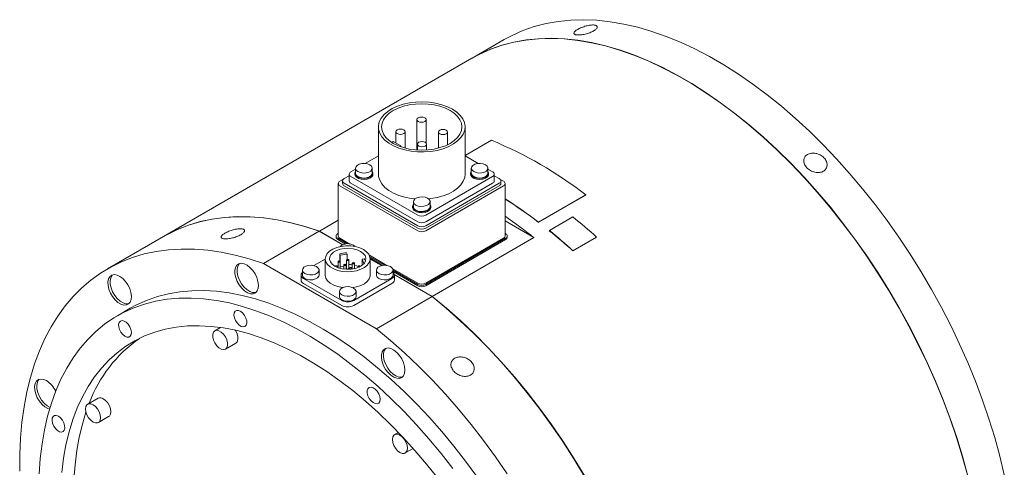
# Model space of a CAD drawing. Header units: millimetres. Extents: x 120 to 1570, y 61 to 1120.
# Tile 4 of 4: x 1071 to 1395, y 972 to 1120. Entities that reach past the tile are written whole.
import ezdxf

# ---------------------------------------------------------------- set-up
doc = ezdxf.new("R2010")
doc.units = ezdxf.units.MM
doc.header["$LTSCALE"] = 4

msp = doc.modelspace()

# ---------------------------------------------------------------- linework, layer by layer
at = {"color": 7, "linetype": 'Continuous', "lineweight": 15}
for p, q in [((1230.52, 1113.05), (1219.91, 1106.93)), ((1219.84, 1106.89), (1118.16, 1048.19)), ((1201.7, 1086.69), (1201.7, 1076.69)), ((1204.7, 1079.01), (1204.7, 1086.69)), ((1188.98, 1084.29), (1188.98, 1068.73)), ((1194.79, 1082.7), (1194.79, 1078.98)), ((1197.79, 1077.32), (1197.79, 1082.7)), ((1208.77, 1082.61), (1208.77, 1077.32)), ((1211.77, 1078.41), (1211.77, 1082.61)), ((1217.58, 1068.73), (1217.58, 1084.29)), ((1193.91, 1079.49), (1193.4, 1079.19)), ((1196.39, 1078.06), (1193.91, 1079.49)), ((1196.06, 1077.87), (1196.39, 1078.06)), ((1196.39, 1078.06), (1196.39, 1077.75)), ((1201.86, 1078.62), (1201.86, 1076.68)), ((1204.86, 1076.69), (1204.86, 1078.62)), ((1217.58, 1074.88), (1226.25, 1079.89)), ((1188.98, 1074.72), (1184.68, 1072.24)), ((1221.88, 1072.24), (1217.58, 1074.72)), ((1179.38, 1068.2), (1177.74, 1067.25)), ((1179.38, 1068.73), (1179.38, 1066.48)), ((1181.46, 1070.38), (1179.93, 1069.5)), ((1181.21, 1069.04), (1181.21, 1068.73)), ((1181.46, 1070.67), (1181.46, 1069.04)), ((1186.96, 1069.04), (1186.96, 1070.67)), ((1187.21, 1068.73), (1187.21, 1069.04)), ((1219.35, 1069.04), (1219.35, 1068.73)), ((1219.6, 1070.67), (1219.6, 1069.04)), ((1225.1, 1069.04), (1225.1, 1070.67)), ((1226.63, 1069.5), (1225.1, 1070.38)), ((1225.35, 1068.73), (1225.35, 1069.04)), ((1227.18, 1066.48), (1227.18, 1068.73)), ((1228.82, 1067.25), (1227.18, 1068.2)), ((1175.78, 1065.67), (1175.78, 1048.36)), ((1177.72, 1067.24), (1176.33, 1066.44)), ((1176.33, 1064.9), (1201.95, 1050.11)), ((1177.19, 1066.48), (1177.19, 1065.67)), ((1177.74, 1065.72), (1201.95, 1051.74)), ((1177.74, 1064.9), (1201.95, 1050.92)), ((1179.93, 1067.96), (1201.95, 1055.25)), ((1179.93, 1065.72), (1201.95, 1053.01)), ((1204.61, 1055.25), (1226.63, 1067.96)), ((1204.61, 1053.01), (1226.63, 1065.72)), ((1204.61, 1051.74), (1228.82, 1065.72)), ((1204.61, 1050.92), (1228.82, 1064.9)), ((1204.61, 1050.11), (1230.24, 1064.9)), ((1230.24, 1066.44), (1228.84, 1067.24)), ((1229.37, 1065.67), (1229.37, 1066.48)), ((1230.79, 1048.36), (1230.79, 1065.67)), ((1257.38, 1061.84), (1241.82, 1052.86)), ((1257.39, 1061.91), (1241.83, 1052.93)), ((1257.38, 1061.84), (1257.39, 1061.91)), ((1200.53, 1059.66), (1200.53, 1058.03)), ((1206.03, 1058.03), (1206.03, 1059.66)), ((1200.28, 1058.03), (1200.28, 1057.72)), ((1206.28, 1057.72), (1206.28, 1058.03)), ((1175.78, 1053.57), (1169.53, 1049.97)), ((1240.29, 1047.81), (1230.79, 1053.3)), ((1241.82, 1052.86), (1241.83, 1052.93)), ((1245.37, 1050.16), (1253.15, 1054.65)), ((1169.46, 1049.92), (1151.07, 1039.31)), ((1169.46, 1049.92), (1177.22, 1045.44)), ((1177.3, 1045.48), (1169.53, 1049.97)), ((1175.78, 1049.22), (1175.62, 1049.13)), ((1230.94, 1049.13), (1230.79, 1049.22)), ((1245.36, 1050.09), (1245.37, 1050.16)), ((1118.09, 1048.15), (1099.7, 1037.53)), ((1175.07, 1048.36), (1175.07, 1047.95)), ((1175.62, 1047.59), (1178.78, 1045.76)), ((1175.62, 1047.18), (1178.17, 1045.71)), ((1176.33, 1047.59), (1179.58, 1045.72)), ((1204.61, 1032.8), (1230.24, 1047.59)), ((1204.61, 1032.39), (1230.94, 1047.59)), ((1204.61, 1031.98), (1230.94, 1047.18)), ((1206.78, 1028.46), (1240.29, 1047.81)), ((1231.5, 1047.95), (1231.5, 1048.36)), ((1260.91, 1047.94), (1253.13, 1043.45)), ((1260.93, 1048.01), (1253.15, 1043.52)), ((1260.91, 1047.94), (1260.93, 1048.01)), ((1176.23, 1042.44), (1176.23, 1040.1)), ((1176.23, 1042.44), (1176.41, 1042.05)), ((1176.41, 1042.05), (1178.68, 1042.4)), ((1178.68, 1042.4), (1178.5, 1042.79)), ((1178.68, 1042.4), (1178.68, 1040.64)), ((1253.13, 1043.45), (1253.15, 1043.52)), ((1151.07, 1039.31), (1188.32, 1017.81)), ((1171.49, 1040.78), (1167.72, 1038.6)), ((1171.49, 1040.85), (1171.49, 1035.5)), ((1175.68, 1039.91), (1175.68, 1037.92)), ((1176.41, 1042.05), (1176.41, 1039.98)), ((1176.43, 1037.69), (1176.43, 1039.91)), ((1178.51, 1040.46), (1178.51, 1037.68)), ((1179.26, 1037.68), (1179.26, 1040.46)), ((1180.4, 1039.37), (1180.4, 1037.5)), ((1181.15, 1037.64), (1181.15, 1039.37)), ((1183.59, 1040.77), (1184.27, 1040.87)), ((1184.2, 1039.46), (1183.59, 1040.77)), ((1183.59, 1040.77), (1183.59, 1038.69)), ((1184.41, 1039.49), (1184.2, 1039.46)), ((1184.2, 1039.46), (1184.2, 1039.23)), ((1186.01, 1042), (1191.78, 1038.67)), ((1186.21, 1041.48), (1190.99, 1038.72)), ((1186.28, 1041.03), (1190.37, 1038.66)), ((1186.29, 1035.5), (1186.29, 1040.85)), ((1190.06, 1038.6), (1186.29, 1040.78)), ((1163.93, 1037.13), (1163.93, 1035.5)), ((1169.43, 1035.5), (1169.43, 1037.13)), ((1175.47, 1038.35), (1175.68, 1038.43)), ((1175.49, 1037.99), (1175.49, 1038.28)), ((1176.43, 1038.22), (1177.57, 1038.39)), ((1177.57, 1038.82), (1177.57, 1037.47)), ((1178.32, 1037.4), (1178.32, 1038.82)), ((1178.32, 1038.51), (1178.51, 1038.54)), ((1179.46, 1037.73), (1179.46, 1037.4)), ((1180.21, 1037.47), (1180.21, 1037.73)), ((1182.29, 1038.28), (1182.29, 1037.99)), ((1188.34, 1037.13), (1188.34, 1035.5)), ((1193.75, 1037.53), (1201.95, 1032.8)), ((1193.84, 1035.5), (1193.84, 1037.13)), ((1193.84, 1037.07), (1201.95, 1032.39)), ((1193.84, 1036.66), (1201.95, 1031.98)), ((1206.78, 1028.46), (1194.25, 1035.69)), ((1163.5, 1035.5), (1163.5, 1033.87)), ((1164.32, 1034.36), (1176.91, 1027.09)), ((1164.32, 1032.72), (1176.91, 1025.46)), ((1180.87, 1027.09), (1193.45, 1034.36)), ((1180.87, 1025.46), (1193.45, 1032.72)), ((1194.27, 1035.6), (1206.7, 1028.42)), ((1194.27, 1033.87), (1194.27, 1035.5)), ((1176.14, 1030.09), (1176.14, 1028.45)), ((1181.64, 1028.45), (1181.64, 1030.09)), ((1188.32, 1017.81), (1206.7, 1028.42)), ((1107.2, 1024.54), (1102.96, 1022.09)), ((1136.94, 1018.24), (1135.06, 1017.15)), ((1141.96, 1017.09), (1141.81, 1017.33)), ((1138.56, 1011.09), (1141.96, 1013.05)), ((1096.55, 994.91), (1093.16, 992.95)), ((1096.66, 986.89), (1100.05, 988.85)), ((1195.58, 983.66), (1194.32, 982.94)), ((1197.82, 976.88), (1200.45, 978.39))]:
    msp.add_line(p, q, dxfattribs=at)
at = {"color": 7, "linetype": 'Continuous', "lineweight": 15, "flags": 128}
for points in [[(1230.52, 1113.05), (1233.09, 1114.43), (1236.67, 1116.03), (1240.4, 1117.33), (1244.27, 1118.35), (1248.28, 1119.06), (1252.4, 1119.48), (1256.64, 1119.61), (1260.97, 1119.43), (1265.41, 1118.96), (1269.92, 1118.18), (1274.5, 1117.12), (1279.15, 1115.76), (1283.84, 1114.11), (1288.58, 1112.17), (1293.34, 1109.96), (1298.12, 1107.47), (1302.9, 1104.7), (1307.68, 1101.68), (1312.44, 1098.4), (1317.18, 1094.87), (1321.87, 1091.09), (1326.52, 1087.09), (1331.1, 1082.86), (1335.61, 1078.42), (1340.05, 1073.78), (1344.38, 1068.95), (1348.62, 1063.94), (1352.74, 1058.76), (1356.75, 1053.42), (1360.62, 1047.94), (1364.35, 1042.32), (1367.93, 1036.59), (1371.35, 1030.76), (1374.61, 1024.83), (1377.69, 1018.83), (1380.6, 1012.76), (1383.32, 1006.65), (1385.84, 1000.5), (1388.17, 994.33), (1390.29, 988.15), (1392.2, 981.98), (1393.89, 975.84), (1395.37, 969.73)], [(1219.84, 1106.89), (1222.42, 1108.27), (1226, 1109.86), (1229.73, 1111.17), (1233.6, 1112.18), (1237.6, 1112.9), (1241.72, 1113.32), (1245.96, 1113.44), (1250.3, 1113.27), (1254.73, 1112.79), (1259.24, 1112.02), (1263.83, 1110.95), (1268.47, 1109.59), (1273.17, 1107.94), (1277.9, 1106.01), (1282.66, 1103.79), (1287.44, 1101.3), (1292.22, 1098.54), (1297, 1095.52), (1301.77, 1092.23), (1306.5, 1088.7), (1311.19, 1084.93), (1315.84, 1080.93), (1320.42, 1076.7), (1324.94, 1072.26), (1329.37, 1067.62), (1333.71, 1062.79), (1337.94, 1057.77), (1342.07, 1052.59), (1346.07, 1047.26), (1349.94, 1041.77), (1353.67, 1036.16), (1357.25, 1030.43), (1360.67, 1024.59), (1363.93, 1018.67), (1367.02, 1012.66), (1369.92, 1006.6), (1372.64, 1000.48), (1375.16, 994.33), (1377.49, 988.16), (1379.61, 981.99), (1381.52, 975.82), (1383.22, 969.67)], [(1383.29, 969.71), (1381.59, 975.86), (1379.68, 982.03), (1377.56, 988.2), (1375.23, 994.37), (1372.71, 1000.52), (1369.99, 1006.64), (1367.09, 1012.71), (1364, 1018.71), (1360.74, 1024.64), (1357.32, 1030.47), (1353.74, 1036.2), (1350.01, 1041.81), (1346.14, 1047.3), (1342.14, 1052.63), (1338.01, 1057.82), (1333.78, 1062.83), (1329.44, 1067.66), (1325.01, 1072.3), (1320.49, 1076.74), (1315.91, 1080.97), (1311.26, 1084.97), (1306.57, 1088.74), (1301.84, 1092.27), (1297.07, 1095.56), (1292.3, 1098.58), (1287.51, 1101.34), (1282.73, 1103.83), (1277.97, 1106.05), (1273.24, 1107.99), (1268.54, 1109.63), (1263.9, 1110.99), (1259.31, 1112.06), (1254.8, 1112.83), (1250.37, 1113.31), (1246.03, 1113.48), (1241.79, 1113.36), (1237.67, 1112.94), (1233.67, 1112.22), (1229.8, 1111.21), (1226.07, 1109.91), (1222.49, 1108.31), (1219.91, 1106.93)], [(1213.39, 1090.12), (1211.73, 1090.95), (1209.87, 1091.61), (1207.86, 1092.11), (1205.74, 1092.42), (1203.56, 1092.54), (1201.37, 1092.47), (1199.23, 1092.2), (1197.18, 1091.75), (1195.28, 1091.13), (1193.57, 1090.34), (1192.08, 1089.41), (1190.85, 1088.37), (1189.92, 1087.22), (1189.3, 1086.01), (1189.01, 1084.76), (1189.05, 1083.5), (1189.42, 1082.25), (1190.12, 1081.05), (1191.13, 1079.93), (1192.43, 1078.91), (1193.97, 1078.02), (1195.74, 1077.27), (1197.68, 1076.69), (1199.76, 1076.28), (1201.92, 1076.07), (1204.1, 1076.04), (1206.27, 1076.21), (1208.37, 1076.57), (1210.35, 1077.11), (1212.17, 1077.82), (1213.77, 1078.68), (1215.13, 1079.67), (1216.22, 1080.76), (1217, 1081.95), (1217.45, 1083.18), (1217.58, 1084.44), (1217.37, 1085.7), (1216.83, 1086.93), (1215.97, 1088.09), (1214.82, 1089.16), (1213.39, 1090.12)], [(1212.65, 1089.69), (1211.07, 1090.47), (1209.3, 1091.1), (1207.38, 1091.56), (1205.36, 1091.84), (1203.28, 1091.93), (1201.21, 1091.84), (1199.19, 1091.56), (1197.27, 1091.1), (1195.49, 1090.47), (1193.91, 1089.69), (1192.56, 1088.78), (1191.48, 1087.76), (1190.68, 1086.65), (1190.2, 1085.48), (1190.03, 1084.29), (1190.2, 1083.09), (1190.68, 1081.92), (1191.48, 1080.81), (1192.56, 1079.79), (1193.91, 1078.88), (1195.49, 1078.1), (1197.27, 1077.47), (1199.19, 1077.01), (1201.21, 1076.73), (1203.28, 1076.64), (1205.36, 1076.73), (1207.38, 1077.01), (1209.3, 1077.47), (1211.07, 1078.1), (1212.65, 1078.88), (1214, 1079.79), (1215.09, 1080.81), (1215.88, 1081.92), (1216.37, 1083.09), (1216.53, 1084.29), (1216.37, 1085.48), (1215.88, 1086.65), (1215.09, 1087.76), (1214, 1088.78), (1212.65, 1089.69)], [(1204.26, 1087.3), (1203.78, 1087.49), (1203.2, 1087.55), (1202.63, 1087.49), (1202.14, 1087.3), (1201.82, 1087.02), (1201.7, 1086.69), (1201.82, 1086.36), (1202.14, 1086.08), (1202.63, 1085.89), (1203.2, 1085.82), (1203.78, 1085.89), (1204.26, 1086.08), (1204.59, 1086.36), (1204.7, 1086.69), (1204.59, 1087.02), (1204.26, 1087.3)], [(1197.35, 1083.31), (1196.87, 1083.5), (1196.29, 1083.57), (1195.72, 1083.5), (1195.23, 1083.31), (1194.91, 1083.03), (1194.79, 1082.7), (1194.91, 1082.37), (1195.23, 1082.09), (1195.72, 1081.9), (1196.29, 1081.83), (1196.87, 1081.9), (1197.35, 1082.09), (1197.68, 1082.37), (1197.79, 1082.7), (1197.68, 1083.03), (1197.35, 1083.31)], [(1211.33, 1083.22), (1210.85, 1083.41), (1210.27, 1083.47), (1209.7, 1083.41), (1209.21, 1083.22), (1208.89, 1082.94), (1208.77, 1082.61), (1208.89, 1082.27), (1209.21, 1081.99), (1209.7, 1081.81), (1210.27, 1081.74), (1210.85, 1081.81), (1211.33, 1081.99), (1211.66, 1082.27), (1211.77, 1082.61), (1211.66, 1082.94), (1211.33, 1083.22)], [(1204.42, 1079.23), (1203.94, 1079.42), (1203.36, 1079.48), (1202.79, 1079.42), (1202.3, 1079.23), (1201.98, 1078.95), (1201.86, 1078.62), (1201.98, 1078.29), (1202.3, 1078), (1202.79, 1077.82), (1203.36, 1077.75), (1203.94, 1077.82), (1204.42, 1078), (1204.75, 1078.29), (1204.86, 1078.62), (1204.75, 1078.95), (1204.42, 1079.23)], [(1186.16, 1071.8), (1185.37, 1072.11), (1184.45, 1072.26), (1183.5, 1072.21), (1182.63, 1071.97), (1181.96, 1071.58), (1181.56, 1071.08), (1181.47, 1070.54), (1181.72, 1070), (1182.27, 1069.55), (1183.05, 1069.23), (1183.97, 1069.09), (1184.92, 1069.14), (1185.79, 1069.37), (1186.46, 1069.76), (1186.87, 1070.26), (1186.95, 1070.81), (1186.7, 1071.34), (1186.16, 1071.8)], [(1224.3, 1071.8), (1223.52, 1072.11), (1222.59, 1072.26), (1221.64, 1072.21), (1220.78, 1071.97), (1220.1, 1071.58), (1219.7, 1071.08), (1219.61, 1070.54), (1219.86, 1070), (1220.41, 1069.55), (1221.19, 1069.23), (1222.11, 1069.09), (1223.07, 1069.14), (1223.93, 1069.37), (1224.61, 1069.76), (1225.01, 1070.26), (1225.09, 1070.81), (1224.85, 1071.34), (1224.3, 1071.8)], [(1181.46, 1069.73), (1181.42, 1069.67), (1181.21, 1069.11), (1181.34, 1068.55), (1181.77, 1068.03), (1182.47, 1067.63), (1183.36, 1067.38), (1184.34, 1067.31), (1185.3, 1067.43), (1186.15, 1067.72), (1186.79, 1068.15), (1187.15, 1068.69), (1187.19, 1069.25), (1186.96, 1069.73)], [(1181.21, 1068.73), (1181.34, 1068.24), (1181.77, 1067.72), (1182.47, 1067.32), (1183.36, 1067.07), (1184.34, 1067), (1185.3, 1067.12), (1186.15, 1067.41), (1186.79, 1067.84), (1187.15, 1068.37), (1187.21, 1068.73)], [(1181.46, 1069.04), (1181.47, 1068.9), (1181.72, 1068.37), (1182.27, 1067.92), (1183.05, 1067.6), (1183.97, 1067.46), (1184.92, 1067.51), (1185.79, 1067.74), (1186.46, 1068.13), (1186.87, 1068.63), (1186.96, 1069.04)], [(1188.98, 1068.73), (1189.05, 1067.94), (1189.42, 1066.7), (1190.12, 1065.5), (1191.13, 1064.38), (1192.43, 1063.36), (1193.97, 1062.46), (1195.74, 1061.72), (1197.68, 1061.13), (1199.76, 1060.73), (1201.03, 1060.58)], [(1205.53, 1060.58), (1206.27, 1060.66), (1208.37, 1061.02), (1210.35, 1061.55), (1212.17, 1062.26), (1213.77, 1063.12), (1215.13, 1064.11), (1216.22, 1065.21), (1217, 1066.39), (1217.45, 1067.63), (1217.58, 1068.73)], [(1219.35, 1068.73), (1219.48, 1068.24), (1219.91, 1067.72), (1220.61, 1067.32), (1221.5, 1067.07), (1222.48, 1067), (1223.44, 1067.12), (1224.29, 1067.41), (1224.93, 1067.84), (1225.29, 1068.37), (1225.35, 1068.73)], [(1219.6, 1069.73), (1219.56, 1069.67), (1219.36, 1069.11), (1219.48, 1068.55), (1219.91, 1068.03), (1220.61, 1067.63), (1221.5, 1067.38), (1222.48, 1067.31), (1223.44, 1067.43), (1224.29, 1067.72), (1224.93, 1068.15), (1225.29, 1068.69), (1225.33, 1069.25), (1225.1, 1069.73)], [(1219.6, 1069.04), (1219.61, 1068.9), (1219.86, 1068.37), (1220.41, 1067.92), (1221.19, 1067.6), (1222.11, 1067.46), (1223.07, 1067.51), (1223.93, 1067.74), (1224.61, 1068.13), (1225.01, 1068.63), (1225.1, 1069.04)], [(1200.53, 1058.72), (1200.49, 1058.66), (1200.29, 1058.1), (1200.41, 1057.54), (1200.84, 1057.03), (1201.54, 1056.62), (1202.43, 1056.37), (1203.41, 1056.3), (1204.37, 1056.42), (1205.22, 1056.71), (1205.86, 1057.14), (1206.22, 1057.68), (1206.26, 1058.25), (1206.03, 1058.72)], [(1205.23, 1060.79), (1204.44, 1061.1), (1203.52, 1061.25), (1202.57, 1061.2), (1201.71, 1060.96), (1201.03, 1060.58), (1200.63, 1060.08), (1200.54, 1059.53), (1200.79, 1058.99), (1201.34, 1058.54), (1202.12, 1058.23), (1203.04, 1058.08), (1203.99, 1058.13), (1204.86, 1058.36), (1205.54, 1058.75), (1205.94, 1059.25), (1206.02, 1059.8), (1205.78, 1060.34), (1205.23, 1060.79)], [(1200.28, 1057.72), (1200.41, 1057.23), (1200.84, 1056.71), (1201.54, 1056.31), (1202.43, 1056.06), (1203.41, 1055.99), (1204.37, 1056.11), (1205.22, 1056.4), (1205.86, 1056.83), (1206.22, 1057.37), (1206.28, 1057.72)], [(1200.53, 1058.03), (1200.54, 1057.89), (1200.79, 1057.36), (1201.34, 1056.91), (1202.12, 1056.59), (1203.04, 1056.45), (1203.99, 1056.5), (1204.86, 1056.73), (1205.54, 1057.12), (1205.94, 1057.62), (1206.03, 1058.03)], [(1118.09, 1048.15), (1119.16, 1048.75), (1122.68, 1050.47), (1126.35, 1051.9), (1130.17, 1053.04), (1134.12, 1053.89), (1138.2, 1054.44), (1142.4, 1054.69), (1146.7, 1054.64), (1151.1, 1054.29), (1155.58, 1053.64), (1160.15, 1052.69), (1164.77, 1051.46), (1169.46, 1049.92)], [(1169.53, 1049.97), (1164.84, 1051.5), (1160.22, 1052.74), (1155.65, 1053.68), (1151.17, 1054.33), (1146.77, 1054.68), (1142.47, 1054.73), (1138.27, 1054.48), (1134.19, 1053.93), (1130.24, 1053.09), (1126.42, 1051.95), (1122.75, 1050.51), (1119.23, 1048.79), (1118.16, 1048.19)], [(1070.72, 970.9), (1070.73, 976.43), (1070.98, 981.81), (1071.45, 987.04), (1072.15, 992.11), (1073.09, 997), (1074.24, 1001.7), (1075.63, 1006.2), (1077.23, 1010.49), (1079.05, 1014.56), (1081.08, 1018.39), (1083.31, 1021.99), (1085.76, 1025.34), (1088.39, 1028.44), (1091.22, 1031.27), (1094.23, 1033.84), (1097.42, 1036.13), (1100.78, 1038.13), (1104.3, 1039.86), (1107.97, 1041.29), (1111.79, 1042.43), (1115.74, 1043.28), (1119.82, 1043.82), (1124.01, 1044.07), (1128.31, 1044.02), (1132.71, 1043.67), (1137.2, 1043.03), (1141.76, 1042.08), (1146.39, 1040.84), (1151.07, 1039.31)], [(1184.12, 1043.87), (1182.87, 1044.45), (1181.44, 1044.86), (1179.89, 1045.08), (1178.29, 1045.11), (1176.72, 1044.93), (1175.25, 1044.57), (1173.95, 1044.03), (1172.88, 1043.34), (1172.09, 1042.54), (1171.62, 1041.65), (1171.49, 1040.73), (1171.71, 1039.82), (1172.26, 1038.95), (1173.12, 1038.17), (1174.25, 1037.52), (1175.6, 1037.02), (1177.1, 1036.7), (1178.69, 1036.58), (1180.28, 1036.65), (1181.81, 1036.92), (1183.2, 1037.38), (1184.4, 1038), (1185.33, 1038.75), (1185.96, 1039.59), (1186.26, 1040.5), (1186.22, 1041.42), (1185.83, 1042.32), (1185.12, 1043.15), (1184.12, 1043.87)], [(1183.13, 1043.3), (1181.99, 1043.81), (1180.67, 1044.15), (1179.25, 1044.31), (1177.81, 1044.25), (1176.43, 1044.01), (1175.19, 1043.57), (1174.16, 1042.98), (1173.42, 1042.27), (1172.99, 1041.47), (1172.9, 1040.64), (1173.16, 1039.82), (1173.75, 1039.06), (1174.64, 1038.4), (1175.78, 1037.88), (1177.1, 1037.54), (1178.53, 1037.39), (1179.97, 1037.44), (1181.35, 1037.69), (1182.59, 1038.12), (1183.61, 1038.71), (1184.36, 1039.43), (1184.79, 1040.22), (1184.88, 1041.06), (1184.62, 1041.88), (1184.02, 1042.64), (1183.13, 1043.3)], [(1148.91, 1034.64), (1148.32, 1035.88), (1147.55, 1037.02), (1146.66, 1037.99), (1145.7, 1038.74), (1144.73, 1039.2), (1143.81, 1039.36), (1143, 1039.21), (1142.34, 1038.75), (1141.89, 1038.01), (1141.67, 1037.04), (1141.69, 1035.91), (1141.95, 1034.67), (1142.44, 1033.42), (1143.12, 1032.22), (1143.96, 1031.15), (1144.89, 1030.29), (1145.86, 1029.68), (1146.82, 1029.36), (1147.69, 1029.36), (1148.43, 1029.67), (1148.98, 1030.27), (1149.32, 1031.13), (1149.43, 1032.19), (1149.28, 1033.39), (1148.91, 1034.64)], [(1143.16, 1039.27), (1143.05, 1039.16), (1142.6, 1038.42), (1142.38, 1037.45), (1142.4, 1036.32), (1142.66, 1035.08), (1143.15, 1033.82), (1143.83, 1032.63), (1144.66, 1031.56), (1145.6, 1030.7), (1146.57, 1030.09), (1147.52, 1029.77), (1148.4, 1029.77), (1148.62, 1029.82)], [(1176.32, 1040.06), (1176.2, 1040.11), (1176.06, 1040.13), (1175.91, 1040.11), (1175.79, 1040.06), (1175.71, 1039.99), (1175.68, 1039.91), (1175.71, 1039.83), (1175.79, 1039.76), (1175.91, 1039.71), (1176.06, 1039.69), (1176.2, 1039.71), (1176.32, 1039.76), (1176.4, 1039.83), (1176.43, 1039.91), (1176.4, 1039.99), (1176.32, 1040.06)], [(1178.21, 1038.97), (1178.09, 1039.02), (1177.94, 1039.04), (1177.8, 1039.02), (1177.68, 1038.97), (1177.6, 1038.9), (1177.57, 1038.82), (1177.6, 1038.74), (1177.68, 1038.67), (1177.8, 1038.62), (1177.94, 1038.6), (1178.09, 1038.62), (1178.21, 1038.67), (1178.29, 1038.74), (1178.32, 1038.82), (1178.29, 1038.9), (1178.21, 1038.97)], [(1179.15, 1040.61), (1179.03, 1040.66), (1178.89, 1040.67), (1178.74, 1040.66), (1178.62, 1040.61), (1178.54, 1040.54), (1178.51, 1040.46), (1178.54, 1040.37), (1178.62, 1040.3), (1178.74, 1040.26), (1178.89, 1040.24), (1179.03, 1040.26), (1179.15, 1040.3), (1179.23, 1040.37), (1179.26, 1040.46), (1179.23, 1040.54), (1179.15, 1040.61)], [(1181.04, 1039.52), (1180.92, 1039.57), (1180.78, 1039.58), (1180.63, 1039.57), (1180.51, 1039.52), (1180.43, 1039.45), (1180.4, 1039.37), (1180.43, 1039.28), (1180.51, 1039.21), (1180.63, 1039.17), (1180.78, 1039.15), (1180.92, 1039.17), (1181.04, 1039.21), (1181.12, 1039.28), (1181.15, 1039.37), (1181.12, 1039.45), (1181.04, 1039.52)], [(1163.93, 1036.36), (1163.71, 1036.12), (1163.55, 1035.81), (1163.5, 1035.5), (1163.55, 1035.18), (1163.71, 1034.88), (1163.97, 1034.6), (1164.32, 1034.36)], [(1168.63, 1038.26), (1167.85, 1038.57), (1166.92, 1038.71), (1165.97, 1038.67), (1165.11, 1038.43), (1164.43, 1038.04), (1164.03, 1037.54), (1163.94, 1036.99), (1164.19, 1036.46), (1164.74, 1036.01), (1165.52, 1035.69), (1166.44, 1035.55), (1167.39, 1035.6), (1168.26, 1035.83), (1168.94, 1036.22), (1169.34, 1036.72), (1169.42, 1037.27), (1169.18, 1037.8), (1168.63, 1038.26)], [(1175.38, 1038.43), (1175.26, 1038.48), (1175.11, 1038.49), (1174.97, 1038.48), (1174.85, 1038.43), (1174.77, 1038.36), (1174.75, 1038.34)], [(1175.28, 1038.08), (1175.38, 1038.12), (1175.46, 1038.19), (1175.49, 1038.28), (1175.46, 1038.36), (1175.38, 1038.43)], [(1178.51, 1037.68), (1178.54, 1037.6), (1178.62, 1037.53), (1178.74, 1037.48), (1178.89, 1037.46), (1179.03, 1037.48), (1179.15, 1037.53), (1179.23, 1037.6), (1179.26, 1037.68), (1179.26, 1037.68)], [(1180.1, 1037.88), (1179.98, 1037.93), (1179.83, 1037.95), (1179.69, 1037.93), (1179.57, 1037.88), (1179.49, 1037.81), (1179.46, 1037.73), (1179.49, 1037.65), (1179.57, 1037.58), (1179.69, 1037.53), (1179.83, 1037.51), (1179.98, 1037.53), (1180.1, 1037.58), (1180.18, 1037.65), (1180.21, 1037.73), (1180.18, 1037.81), (1180.1, 1037.88)], [(1181.15, 1038.71), (1181.89, 1038.5), (1182.31, 1038.35)], [(1182.93, 1038.43), (1182.81, 1038.48), (1182.66, 1038.49), (1182.52, 1038.48), (1182.4, 1038.43), (1182.32, 1038.36), (1182.29, 1038.28), (1182.32, 1038.19), (1182.4, 1038.12), (1182.5, 1038.08)], [(1183.02, 1038.34), (1183.01, 1038.36), (1182.93, 1038.43)], [(1193.04, 1038.26), (1192.25, 1038.57), (1191.33, 1038.71), (1190.38, 1038.67), (1189.51, 1038.43), (1188.84, 1038.04), (1188.44, 1037.54), (1188.35, 1036.99), (1188.6, 1036.46), (1189.15, 1036.01), (1189.93, 1035.69), (1190.85, 1035.55), (1191.8, 1035.6), (1192.67, 1035.83), (1193.34, 1036.22), (1193.75, 1036.72), (1193.83, 1037.27), (1193.58, 1037.8), (1193.04, 1038.26)], [(1193.45, 1034.36), (1193.8, 1034.6), (1194.06, 1034.88), (1194.22, 1035.18), (1194.27, 1035.5), (1194.22, 1035.81), (1194.06, 1036.12), (1193.84, 1036.36)], [(1105.64, 1033.37), (1104.74, 1034.32), (1103.78, 1035.04), (1102.81, 1035.49), (1101.89, 1035.62), (1101.09, 1035.44), (1100.46, 1034.96), (1100.02, 1034.2), (1099.82, 1033.21), (1099.86, 1032.07), (1100.14, 1030.83), (1100.65, 1029.57), (1101.34, 1028.38), (1102.19, 1027.33), (1103.13, 1026.49), (1104.1, 1025.9), (1105.05, 1025.61), (1105.91, 1025.63), (1106.64, 1025.97), (1107.18, 1026.59), (1107.5, 1027.47), (1107.58, 1028.55), (1107.42, 1029.75), (1107.02, 1031.01), (1106.42, 1032.24), (1105.64, 1033.37)], [(1101.32, 1035.53), (1101.16, 1035.36), (1100.73, 1034.61), (1100.53, 1033.62), (1100.57, 1032.47), (1100.85, 1031.23), (1101.35, 1029.98), (1102.05, 1028.79), (1102.9, 1027.74), (1103.83, 1026.89), (1104.81, 1026.31), (1105.76, 1026.02), (1106.62, 1026.04), (1106.78, 1026.08)], [(1163.93, 1035.5), (1163.94, 1035.36), (1164.19, 1034.83), (1164.74, 1034.38), (1165.52, 1034.06), (1166.44, 1033.92), (1167.39, 1033.97), (1168.26, 1034.2), (1168.94, 1034.59), (1169.34, 1035.09), (1169.43, 1035.5)], [(1171.49, 1035.5), (1171.49, 1035.38), (1171.71, 1034.47), (1172.26, 1033.6), (1173.12, 1032.82), (1174.25, 1032.17), (1175.6, 1031.67), (1177.1, 1031.35), (1177.2, 1031.34)], [(1180.58, 1031.34), (1181.81, 1031.58), (1183.2, 1032.03), (1184.4, 1032.65), (1185.33, 1033.4), (1185.96, 1034.25), (1186.26, 1035.15), (1186.29, 1035.5)], [(1188.34, 1035.5), (1188.35, 1035.36), (1188.6, 1034.83), (1189.15, 1034.38), (1189.93, 1034.06), (1190.85, 1033.92), (1191.8, 1033.97), (1192.67, 1034.2), (1193.34, 1034.59), (1193.75, 1035.09), (1193.84, 1035.5)], [(1107.2, 1024.54), (1109.22, 1025.64), (1112.59, 1027.16), (1116.11, 1028.39), (1119.77, 1029.33), (1123.56, 1029.98), (1127.47, 1030.33), (1131.49, 1030.38), (1135.61, 1030.14), (1139.82, 1029.59), (1144.1, 1028.75), (1148.46, 1027.62), (1152.87, 1026.2), (1157.32, 1024.49), (1161.8, 1022.5), (1166.31, 1020.23), (1170.82, 1017.69), (1175.34, 1014.89), (1179.83, 1011.83), (1184.3, 1008.52), (1188.73, 1004.97), (1193.12, 1001.18), (1197.44, 997.18), (1201.69, 992.96), (1205.85, 988.55), (1209.92, 983.95), (1213.89, 979.17), (1217.74, 974.22), (1221.47, 969.13)], [(1180.83, 1031.21), (1180.05, 1031.53), (1179.13, 1031.67), (1178.18, 1031.62), (1177.31, 1031.39), (1176.63, 1031), (1176.23, 1030.5), (1176.15, 1029.95), (1176.4, 1029.42), (1176.94, 1028.96), (1177.73, 1028.65), (1178.65, 1028.51), (1179.6, 1028.55), (1180.46, 1028.79), (1181.14, 1029.18), (1181.54, 1029.68), (1181.63, 1030.23), (1181.38, 1030.76), (1180.83, 1031.21)], [(1077.18, 970.01), (1077.53, 975.01), (1078.1, 979.84), (1078.9, 984.51), (1079.93, 988.99), (1081.18, 993.28), (1082.66, 997.36), (1084.34, 1001.22), (1086.24, 1004.85), (1088.35, 1008.25), (1090.65, 1011.4), (1093.16, 1014.29), (1095.85, 1016.93), (1098.72, 1019.29), (1101.77, 1021.38), (1104.98, 1023.19), (1108.35, 1024.71), (1111.87, 1025.94), (1115.53, 1026.88), (1119.32, 1027.53), (1123.23, 1027.88), (1127.25, 1027.93), (1131.37, 1027.69), (1135.58, 1027.14), (1139.86, 1026.31), (1144.22, 1025.17), (1148.62, 1023.75), (1153.08, 1022.04), (1157.56, 1020.05), (1162.07, 1017.78), (1166.58, 1015.24), (1171.09, 1012.44), (1175.59, 1009.38), (1180.06, 1006.07), (1184.49, 1002.52), (1188.87, 998.73), (1193.2, 994.73), (1197.44, 990.52), (1201.61, 986.1), (1205.68, 981.5), (1209.65, 976.72), (1213.5, 971.77)], [(1176.14, 1028.45), (1176.15, 1028.32), (1176.4, 1027.78), (1176.94, 1027.33), (1177.73, 1027.02), (1178.65, 1026.87), (1179.6, 1026.92), (1180.46, 1027.15), (1181.14, 1027.54), (1181.54, 1028.04), (1181.64, 1028.45)], [(1206.7, 1028.42), (1211.39, 1024.55), (1216.01, 1020.44), (1220.58, 1016.12), (1225.06, 1011.59), (1229.46, 1006.86), (1233.76, 1001.94), (1237.96, 996.85), (1242.04, 991.59), (1245.99, 986.18), (1249.81, 980.64), (1253.48, 974.96), (1257, 969.18)], [(1257.07, 969.22), (1253.55, 975), (1249.88, 980.68), (1246.06, 986.22), (1242.11, 991.63), (1238.03, 996.89), (1233.83, 1001.98), (1229.53, 1006.9), (1225.13, 1011.63), (1220.65, 1016.16), (1216.08, 1020.48), (1211.46, 1024.59), (1206.78, 1028.46)], [(1145.33, 1021.32), (1144.88, 1022.2), (1144.29, 1022.97), (1143.61, 1023.54), (1142.91, 1023.85), (1142.28, 1023.87), (1141.78, 1023.6), (1141.47, 1023.06), (1141.37, 1022.32), (1141.5, 1021.45), (1141.85, 1020.55), (1142.38, 1019.71), (1143.03, 1019.04), (1143.72, 1018.59), (1144.4, 1018.42), (1144.97, 1018.55), (1145.38, 1018.96), (1145.59, 1019.61), (1145.57, 1020.43), (1145.33, 1021.32)], [(1106.51, 1019.27), (1105.86, 1019.93), (1105.16, 1020.35), (1104.49, 1020.5), (1103.93, 1020.35), (1103.53, 1019.91), (1103.34, 1019.25), (1103.38, 1018.42), (1103.65, 1017.52), (1104.1, 1016.65), (1104.71, 1015.89), (1105.39, 1015.34), (1106.09, 1015.06), (1106.71, 1015.06), (1107.2, 1015.36), (1107.49, 1015.91), (1107.57, 1016.67), (1107.42, 1017.55), (1107.05, 1018.44), (1106.51, 1019.27)], [(1208.58, 968.54), (1204.85, 973.23), (1201.01, 977.75), (1197.07, 982.1), (1193.04, 986.24), (1188.93, 990.19), (1184.75, 993.91), (1180.52, 997.41), (1176.25, 1000.68), (1171.94, 1003.69), (1167.62, 1006.46), (1163.29, 1008.95), (1158.96, 1011.18), (1154.66, 1013.14), (1150.39, 1014.81), (1146.15, 1016.2), (1141.98, 1017.29), (1137.87, 1018.09), (1133.83, 1018.6), (1129.89, 1018.81), (1126.05, 1018.72), (1122.32, 1018.34), (1118.71, 1017.66), (1115.24, 1016.68), (1111.9, 1015.42), (1108.72, 1013.86), (1105.7, 1012.02), (1102.85, 1009.91), (1100.18, 1007.52), (1097.69, 1004.86), (1095.39, 1001.95), (1093.3, 998.79), (1091.4, 995.39), (1089.72, 991.75), (1088.25, 987.9), (1087, 983.83), (1085.97, 979.57), (1085.17, 975.12), (1084.6, 970.49)], [(1138.56, 1015.13), (1137.94, 1016.02), (1137.2, 1016.72), (1136.42, 1017.16), (1135.69, 1017.31), (1135.06, 1017.15), (1134.61, 1016.69), (1134.37, 1015.98), (1134.37, 1015.08), (1134.61, 1014.09), (1135.06, 1013.11), (1135.69, 1012.22), (1136.42, 1011.52), (1137.2, 1011.07), (1137.94, 1010.92), (1138.56, 1011.09), (1139.02, 1011.55), (1139.26, 1012.26), (1139.26, 1013.15), (1139.02, 1014.14), (1138.56, 1015.13)], [(1141.96, 1013.05), (1141.96, 1013.05), (1142.41, 1013.51), (1142.65, 1014.22), (1142.65, 1015.11), (1142.41, 1016.1), (1141.96, 1017.09)], [(1188.32, 1017.81), (1193, 1013.93), (1197.63, 1009.83), (1202.19, 1005.51), (1206.68, 1000.98), (1211.08, 996.25), (1215.38, 991.33), (1219.57, 986.24), (1223.65, 980.98), (1227.61, 975.57), (1231.42, 970.02)], [(1197.74, 1004.21), (1197.62, 1005.39), (1197.26, 1006.65), (1196.69, 1007.89), (1195.94, 1009.04), (1195.05, 1010.03), (1194.1, 1010.79), (1193.12, 1011.28), (1192.2, 1011.47), (1191.37, 1011.34), (1190.71, 1010.91), (1190.24, 1010.19), (1189.99, 1009.24), (1189.99, 1008.11), (1190.24, 1006.88), (1190.71, 1005.63), (1191.37, 1004.42), (1192.2, 1003.34), (1193.12, 1002.46), (1194.1, 1001.83), (1195.05, 1001.49), (1195.94, 1001.46), (1196.69, 1001.74), (1197.26, 1002.32), (1197.62, 1003.16), (1197.74, 1004.21)], [(1191.48, 1011.38), (1191.41, 1011.31), (1190.94, 1010.6), (1190.7, 1009.65), (1190.7, 1008.52), (1190.94, 1007.29), (1191.41, 1006.03), (1192.08, 1004.83), (1192.9, 1003.75), (1193.83, 1002.87), (1194.8, 1002.24), (1195.76, 1001.89), (1196.64, 1001.86), (1196.93, 1001.93)], [(1079.54, 1000.72), (1078.57, 1001.14), (1077.66, 1001.25), (1076.88, 1001.04), (1076.25, 1000.53), (1075.84, 999.75), (1075.66, 998.75), (1075.72, 997.59), (1076.02, 996.35), (1076.54, 995.1), (1077.25, 993.92), (1078.11, 992.88), (1079.05, 992.05), (1080.02, 991.49), (1080.57, 991.3)], [(1077.16, 1001.16), (1076.96, 1000.94), (1076.55, 1000.16), (1076.36, 999.16), (1076.42, 998), (1076.73, 996.76), (1077.25, 995.5), (1077.96, 994.32), (1078.81, 993.29), (1079.76, 992.46), (1080.73, 991.9), (1080.75, 991.89)], [(1189.54, 994.58), (1189.42, 995.44), (1189.09, 996.34), (1188.57, 997.19), (1187.93, 997.88), (1187.24, 998.35), (1186.56, 998.54), (1185.98, 998.44), (1185.55, 998.05), (1185.32, 997.42), (1185.32, 996.61), (1185.55, 995.72), (1185.98, 994.83), (1186.56, 994.05), (1187.24, 993.46), (1187.93, 993.13), (1188.57, 993.08), (1189.09, 993.33), (1189.42, 993.85), (1189.54, 994.58)], [(1100.05, 988.85), (1100.3, 989.04), (1100.66, 989.64), (1100.78, 990.45), (1100.66, 991.4), (1100.3, 992.4), (1099.76, 993.35), (1099.07, 994.16), (1098.3, 994.74)], [(1092.58, 990.28), (1091.38, 986.36), (1090.36, 982.1), (1089.55, 977.65), (1088.98, 973.03), (1088.63, 968.24), (1088.52, 963.31), (1088.63, 958.25), (1088.98, 953.06), (1089.55, 947.78), (1090.36, 942.4), (1091.38, 936.95), (1092.63, 931.44), (1094.1, 925.89), (1094.31, 925.18)], [(1094.91, 992.78), (1094.14, 993.08), (1093.45, 993.07), (1092.91, 992.76), (1092.55, 992.16), (1092.43, 991.35), (1092.55, 990.4), (1092.91, 989.4), (1093.45, 988.45), (1094.14, 987.64), (1094.91, 987.06), (1095.67, 986.76), (1096.36, 986.77), (1096.91, 987.08), (1097.26, 987.68), (1097.38, 988.49), (1097.26, 989.44), (1096.91, 990.44), (1096.36, 991.39), (1095.67, 992.2), (1094.91, 992.78)], [(1083.49, 988.96), (1082.8, 989.23), (1082.19, 989.2), (1081.72, 988.88), (1081.43, 988.3), (1081.38, 987.53), (1081.55, 986.65), (1081.93, 985.75), (1082.48, 984.94), (1083.14, 984.3), (1083.84, 983.89), (1084.5, 983.77), (1085.05, 983.95), (1085.43, 984.41), (1085.61, 985.09), (1085.55, 985.93), (1085.27, 986.83), (1084.79, 987.69), (1084.18, 988.43), (1083.49, 988.96)], [(1198.55, 978.48), (1198.43, 979.43), (1198.08, 980.43), (1197.53, 981.38), (1196.84, 982.18), (1196.07, 982.77), (1195.31, 983.07), (1194.62, 983.06), (1194.07, 982.74), (1193.72, 982.15), (1193.6, 981.34), (1193.72, 980.38), (1194.07, 979.38), (1194.62, 978.44), (1195.31, 977.63), (1196.07, 977.05), (1196.84, 976.75), (1197.53, 976.76), (1198.08, 977.07), (1198.43, 977.67), (1198.55, 978.48)]]:
    msp.add_lwpolyline(points, dxfattribs=at)
at = {"color": 7, "linetype": 'Continuous', "lineweight": 15}
for centre, radius, start, end in [((1176.61, 957.94), 131.66, 52.1558, 67.8496), ((1180.23, 1068.73), 0.821, 110.783, 249.2175), ((1226.34, 1068.73), 0.821, 290.7833, 69.2164), ((1176.62, 1065.67), 0.821, 110.7832, 249.2165), ((1178.13, 1065.76), 0.945, 185.6926, 245.6272), ((1178.03, 1066.48), 0.821, 110.7834, 249.2171), ((1180.32, 1066.58), 0.946, 185.6951, 245.6262), ((1226.24, 1066.58), 0.946, 294.3742, 354.3055), ((1228.53, 1066.48), 0.821, 290.7832, 69.2168), ((1228.43, 1065.76), 0.946, 294.3744, 354.3053), ((1229.95, 1065.67), 0.821, 290.7834, 69.2167), ((1149.46, 931.84), 152.3, 52.663, 57.7242), ((1149.52, 931.85), 152.19, 52.663, 57.7227), ((1203.28, 1057.82), 2.89, 242.6092, 297.3906), ((1203.28, 1055.57), 2.89, 242.6092, 297.3906), ((1141.04, 923.79), 158.84, 51.3307, 55.5983), ((1140.77, 915.04), 179.22, 47.896, 51.1673), ((1175.91, 1048.36), 0.821, 110.7836, 249.2162), ((1203.28, 1054.31), 2.89, 242.6094, 297.3904), ((1203.28, 1053.49), 2.89, 242.6094, 297.3904), ((1203.28, 1052.67), 2.89, 242.6097, 297.3904), ((1230.65, 1048.36), 0.821, 290.7835, 69.2163), ((1133.05, 910.57), 179.1, 47.8961, 51.1673), ((1132.99, 910.55), 179.22, 47.896, 51.1673), ((1176.01, 1048.04), 0.946, 185.6959, 245.6239), ((1176.72, 1048.45), 0.945, 185.6935, 245.6263), ((1178.89, 1042.19), 3.65, 47.3995, 132.6005), ((1229.85, 1048.45), 0.946, 294.3745, 354.3056), ((1230.55, 1048.04), 0.946, 294.3743, 354.3056), ((1178.83, 1033.17), 9.63, 91.9457, 105.6403), ((1178.9, 1028.85), 10.11, 81.4814, 87.9597), ((1182.22, 1039.08), 2.72, 21.7712, 41.1214), ((1164.9, 1034.01), 1.41, 185.6937, 245.6265), ((1192.87, 1034.01), 1.41, 294.3743, 354.3054), ((1203.28, 1035.36), 2.89, 242.6097, 297.3904), ((1203.28, 1034.95), 2.89, 242.6099, 297.3902), ((1203.28, 1034.55), 2.89, 242.6099, 297.3902), ((1178.89, 1030.91), 4.3, 242.6095, 297.3905), ((1178.89, 1029.28), 4.3, 242.6095, 297.3905), ((1136.24, 977.44), 45.41, 125.0133, 159.6141), ((1075.09, 993.73), 8.28, 24.9521, 57.5394), ((1097.28, 993.38), 1.7, 53.1993, 115.4902)]:
    msp.add_arc(centre, radius, start, end, dxfattribs=at)
for points in [[(1259.95, 1115.91), (1259.76, 1115.81), (1259.56, 1115.7), (1259.14, 1115.5), (1258.9, 1115.41), (1258.43, 1115.23), (1258.19, 1115.14), (1257.69, 1114.99), (1257.43, 1114.92), (1256.93, 1114.8), (1256.68, 1114.75), (1256.18, 1114.67), (1255.94, 1114.63), (1255.48, 1114.59), (1255.26, 1114.57), (1254.85, 1114.57), (1254.67, 1114.58), (1254.33, 1114.61), (1254.17, 1114.64), (1253.91, 1114.71), (1253.8, 1114.75), (1253.63, 1114.86), (1253.56, 1114.93), (1253.49, 1115.06), (1253.47, 1115.14), (1253.49, 1115.31), (1253.53, 1115.4), (1253.65, 1115.59), (1253.73, 1115.69), (1253.95, 1115.9), (1254.07, 1116), (1254.37, 1116.22), (1254.54, 1116.32), (1254.91, 1116.54), (1255.11, 1116.64), (1255.54, 1116.85), (1255.77, 1116.95), (1256.24, 1117.14), (1256.48, 1117.23), (1256.98, 1117.39), (1257.23, 1117.47), (1257.73, 1117.6), (1257.98, 1117.66), (1258.47, 1117.76), (1258.71, 1117.8), (1259.16, 1117.85), (1259.38, 1117.87), (1259.79, 1117.88), (1259.98, 1117.88), (1260.32, 1117.84), (1260.47, 1117.81), (1260.74, 1117.74), (1260.85, 1117.69), (1261.03, 1117.57), (1261.09, 1117.5), (1261.17, 1117.35), (1261.19, 1117.26), (1261.17, 1117.08), (1261.14, 1116.99), (1261.02, 1116.78), (1260.94, 1116.68), (1260.73, 1116.46), (1260.6, 1116.35), (1260.31, 1116.13), (1260.14, 1116.02), (1259.95, 1115.91)], [(1335.69, 1069.69), (1335.5, 1069.59), (1335.3, 1069.5), (1334.87, 1069.36), (1334.64, 1069.31), (1334.17, 1069.26), (1333.93, 1069.25), (1333.43, 1069.27), (1333.18, 1069.31), (1332.68, 1069.42), (1332.43, 1069.49), (1331.94, 1069.68), (1331.7, 1069.79), (1331.25, 1070.04), (1331.03, 1070.19), (1330.62, 1070.5), (1330.43, 1070.67), (1330.09, 1071.03), (1329.94, 1071.22), (1329.67, 1071.62), (1329.56, 1071.82), (1329.39, 1072.23), (1329.32, 1072.44), (1329.24, 1072.86), (1329.23, 1073.06), (1329.24, 1073.47), (1329.28, 1073.66), (1329.39, 1074.03), (1329.48, 1074.21), (1329.69, 1074.55), (1329.81, 1074.7), (1330.11, 1074.98), (1330.28, 1075.1), (1330.65, 1075.32), (1330.85, 1075.4), (1331.28, 1075.55), (1331.51, 1075.6), (1331.98, 1075.66), (1332.22, 1075.67), (1332.73, 1075.65), (1332.98, 1075.62), (1333.48, 1075.52), (1333.74, 1075.45), (1334.23, 1075.28), (1334.47, 1075.17), (1334.93, 1074.92), (1335.15, 1074.78), (1335.56, 1074.47), (1335.74, 1074.3), (1336.09, 1073.94), (1336.24, 1073.75), (1336.5, 1073.35), (1336.61, 1073.15), (1336.79, 1072.73), (1336.85, 1072.52), (1336.93, 1072.09), (1336.94, 1071.88), (1336.92, 1071.47), (1336.88, 1071.27), (1336.77, 1070.89), (1336.68, 1070.7), (1336.47, 1070.37), (1336.34, 1070.21), (1336.04, 1069.93), (1335.87, 1069.8), (1335.69, 1069.69)], [(1143.63, 1048.77), (1143.45, 1048.66), (1143.24, 1048.55), (1142.82, 1048.35), (1142.59, 1048.26), (1142.11, 1048.08), (1141.87, 1047.99), (1141.37, 1047.84), (1141.11, 1047.77), (1140.61, 1047.65), (1140.36, 1047.6), (1139.86, 1047.52), (1139.62, 1047.48), (1139.17, 1047.44), (1138.95, 1047.42), (1138.54, 1047.42), (1138.35, 1047.43), (1138.01, 1047.46), (1137.85, 1047.49), (1137.59, 1047.56), (1137.48, 1047.6), (1137.31, 1047.71), (1137.24, 1047.78), (1137.17, 1047.92), (1137.15, 1047.99), (1137.17, 1048.16), (1137.21, 1048.25), (1137.33, 1048.44), (1137.41, 1048.54), (1137.63, 1048.75), (1137.75, 1048.85), (1138.05, 1049.07), (1138.22, 1049.18), (1138.59, 1049.39), (1138.79, 1049.49), (1139.22, 1049.7), (1139.45, 1049.8), (1139.92, 1049.99), (1140.16, 1050.08), (1140.66, 1050.24), (1140.91, 1050.32), (1141.41, 1050.45), (1141.66, 1050.51), (1142.15, 1050.61), (1142.39, 1050.65), (1142.84, 1050.7), (1143.06, 1050.72), (1143.47, 1050.73), (1143.66, 1050.73), (1144, 1050.69), (1144.15, 1050.66), (1144.42, 1050.59), (1144.53, 1050.54), (1144.71, 1050.42), (1144.77, 1050.35), (1144.85, 1050.2), (1144.87, 1050.11), (1144.85, 1049.93), (1144.82, 1049.84), (1144.7, 1049.63), (1144.62, 1049.53), (1144.41, 1049.31), (1144.28, 1049.2), (1143.99, 1048.98), (1143.82, 1048.87), (1143.63, 1048.77)], [(1219.37, 1002.54), (1219.18, 1002.44), (1218.98, 1002.35), (1218.55, 1002.21), (1218.33, 1002.16), (1217.85, 1002.11), (1217.61, 1002.1), (1217.12, 1002.13), (1216.86, 1002.16), (1216.36, 1002.27), (1216.11, 1002.34), (1215.62, 1002.53), (1215.38, 1002.64), (1214.93, 1002.89), (1214.71, 1003.04), (1214.3, 1003.35), (1214.11, 1003.52), (1213.77, 1003.88), (1213.62, 1004.07), (1213.36, 1004.47), (1213.24, 1004.67), (1213.07, 1005.08), (1213, 1005.29), (1212.92, 1005.71), (1212.91, 1005.91), (1212.92, 1006.32), (1212.96, 1006.51), (1213.07, 1006.88), (1213.16, 1007.06), (1213.37, 1007.4), (1213.49, 1007.55), (1213.79, 1007.83), (1213.96, 1007.95), (1214.33, 1008.17), (1214.53, 1008.26), (1214.96, 1008.4), (1215.19, 1008.45), (1215.66, 1008.51), (1215.91, 1008.52), (1216.41, 1008.5), (1216.66, 1008.47), (1217.16, 1008.38), (1217.42, 1008.3), (1217.91, 1008.13), (1218.15, 1008.02), (1218.61, 1007.77), (1218.83, 1007.63), (1219.24, 1007.32), (1219.42, 1007.15), (1219.77, 1006.79), (1219.92, 1006.6), (1220.18, 1006.2), (1220.29, 1006), (1220.47, 1005.58), (1220.53, 1005.37), (1220.61, 1004.94), (1220.62, 1004.73), (1220.6, 1004.32), (1220.57, 1004.12), (1220.45, 1003.74), (1220.36, 1003.55), (1220.15, 1003.22), (1220.02, 1003.06), (1219.72, 1002.78), (1219.56, 1002.65), (1219.37, 1002.54)]]:
    msp.add_open_spline(points, degree=3, knots=[0, 0, 0, 0, 0.03125, 0.03125, 0.0625, 0.0625, 0.09375, 0.09375, 0.125, 0.125, 0.15625, 0.15625, 0.1875, 0.1875, 0.21875, 0.21875, 0.25, 0.25, 0.28125, 0.28125, 0.3125, 0.3125, 0.34375, 0.34375, 0.375, 0.375, 0.40625, 0.40625, 0.4375, 0.4375, 0.46875, 0.46875, 0.5, 0.5, 0.53125, 0.53125, 0.5625, 0.5625, 0.59375, 0.59375, 0.625, 0.625, 0.65625, 0.65625, 0.6875, 0.6875, 0.71875, 0.71875, 0.75, 0.75, 0.78125, 0.78125, 0.8125, 0.8125, 0.84375, 0.84375, 0.875, 0.875, 0.90625, 0.90625, 0.9375, 0.9375, 0.96875, 0.96875, 1, 1, 1, 1], dxfattribs=at)

doc.saveas('drawing.dxf')
